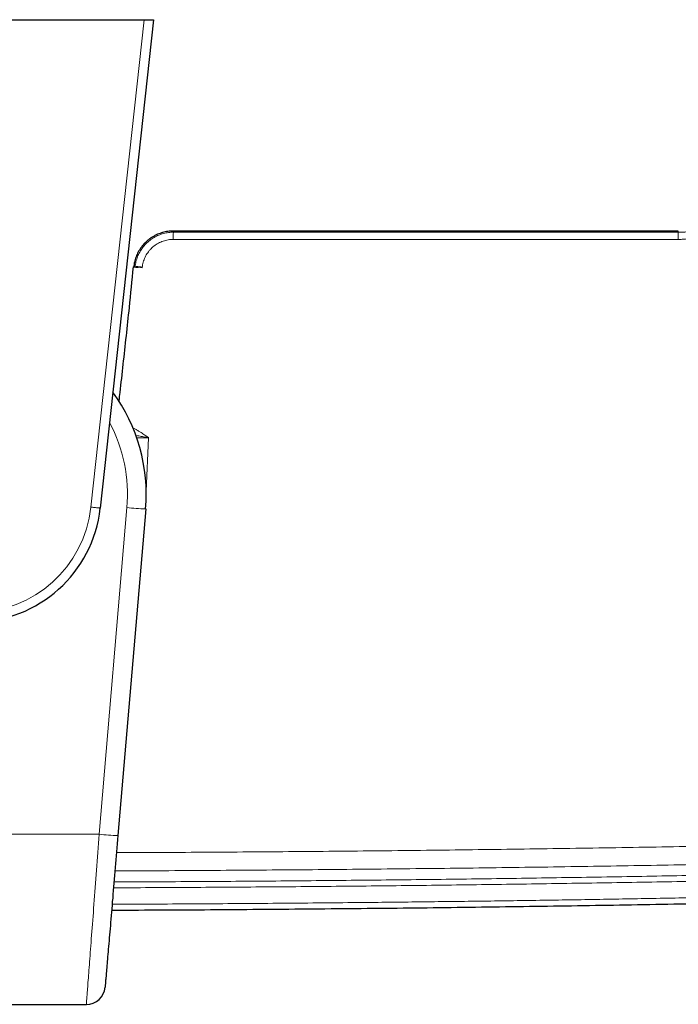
# Model space of a CAD drawing. Header units: millimetres. Extents: x 8 to 976, y 12 to 967.
# Tile 6 of 256: x 399 to 469, y 60 to 165. Entities that reach past the tile are written whole.
import ezdxf

# ---------------------------------------------------------------- set-up
doc = ezdxf.new("R2010")
doc.units = ezdxf.units.MM

msp = doc.modelspace()

# ---------------------------------------------------------------- linework, layer by layer
at = {"color": 7, "linetype": 'Continuous', "lineweight": 30}
for p, q in [((375.96, 165.07), (412.29, 165.07)), ((413.29, 165.07), (407.62, 113.08)), ((412.29, 165.07), (413.29, 165.07)), ((411.67, 138.72), (411.64, 138.72)), ((412.09, 138.67), (411.67, 138.72)), ((412.45, 113), (409.5, 78.22)), ((395.67, 60.26), (406.14, 60.26))]:
    msp.add_line(p, q, dxfattribs=at)
at = {"color": 252, "linetype": 'Continuous', "lineweight": 0}
for p, q in [((406.63, 113.19), (412.29, 165.07)), ((412.09, 138.71), (412.09, 138.67)), ((412.75, 120.58), (412.51, 114.89)), ((407.51, 78.36), (410.46, 113.14)), ((380.74, 78.36), (407.51, 78.36))]:
    msp.add_line(p, q, dxfattribs=at)
at = {"color": 252, "linetype": 'Continuous', "lineweight": 0, "flags": 128}
for points in [[(406.63, 113.19), (406.71, 113.18), (406.8, 113.17), (406.88, 113.16), (406.97, 113.15), (407.05, 113.14), (407.12, 113.14), (407.2, 113.13), (407.27, 113.12), (407.33, 113.11), (407.39, 113.11), (407.44, 113.1), (407.49, 113.1), (407.53, 113.09), (407.56, 113.09), (407.59, 113.09), (407.61, 113.08), (407.62, 113.08), (407.62, 113.08)], [(406.14, 60.26), (406.14, 60.27), (406.14, 60.28), (406.14, 60.3), (406.14, 60.34), (406.15, 60.39), (406.15, 60.45), (406.16, 60.52), (406.16, 60.61), (406.17, 60.71), (406.18, 60.82), (406.19, 60.94), (406.2, 61.08), (406.21, 61.23), (406.22, 61.38), (406.24, 61.56), (406.25, 61.74), (406.26, 61.93), (406.28, 62.14), (406.3, 62.36), (406.31, 62.59), (406.33, 62.83), (406.35, 63.08), (406.37, 63.34), (406.39, 63.61), (406.41, 63.89), (406.43, 64.18), (406.46, 64.49), (406.48, 64.8), (406.5, 65.12), (406.53, 65.45), (406.56, 65.79), (406.58, 66.14), (406.61, 66.5), (406.64, 66.86), (406.66, 67.23), (406.69, 67.62), (406.72, 68), (406.75, 68.4), (406.78, 68.8), (406.81, 69.21), (406.85, 69.63), (406.88, 70.05), (406.91, 70.48), (406.94, 70.91), (406.98, 71.35), (407.01, 71.8), (407.04, 72.25), (407.08, 72.7), (407.11, 73.16), (407.15, 73.62), (407.18, 74.08), (407.22, 74.55), (407.25, 75.02), (407.29, 75.49), (407.32, 75.97), (407.36, 76.44), (407.4, 76.92), (407.43, 77.4), (407.47, 77.88), (407.51, 78.36)]]:
    msp.add_lwpolyline(points, dxfattribs=at)
at = {"color": 7, "linetype": 'Continuous', "lineweight": 30, "flags": 128}
msp.add_lwpolyline([(409.5, 78.22), (409.46, 77.79), (409.43, 77.36), (409.39, 76.93), (409.35, 76.51), (409.32, 76.08), (409.28, 75.66), (409.25, 75.24), (409.21, 74.82), (409.18, 74.4), (409.14, 73.99), (409.11, 73.58), (409.07, 73.17), (409.04, 72.77), (409, 72.37), (408.97, 71.97), (408.94, 71.58), (408.9, 71.2), (408.87, 70.81), (408.84, 70.44), (408.81, 70.07), (408.78, 69.7), (408.75, 69.34), (408.72, 68.99), (408.69, 68.64), (408.66, 68.3), (408.63, 67.97), (408.6, 67.65), (408.57, 67.33), (408.55, 67.02), (408.52, 66.72), (408.5, 66.42), (408.47, 66.13), (408.45, 65.86), (408.43, 65.59), (408.4, 65.33), (408.38, 65.08), (408.36, 64.83), (408.34, 64.6), (408.32, 64.38), (408.31, 64.16), (408.29, 63.96), (408.27, 63.77), (408.26, 63.58), (408.24, 63.41), (408.23, 63.25), (408.22, 63.09), (408.2, 62.95), (408.19, 62.82), (408.18, 62.7), (408.17, 62.59), (408.16, 62.49), (408.16, 62.4), (408.15, 62.32), (408.14, 62.26), (408.14, 62.2), (408.14, 62.16), (408.13, 62.13), (408.13, 62.11), (408.13, 62.1), (408.13, 62.1)], dxfattribs=at)
at = {"color": 252, "linetype": 'Continuous', "lineweight": 0}
for centre, radius, start, end in [((548.81, 141.81), 133.42, 179.7254, 180.0513), ((506.91, 141.8), 37.81, 179.0313, 180.1813), ((394.12, 114.53), 16.39, 355.1491, 27.8711), ((394.12, 114.55), 12.58, 186.2249, 353.7751), ((414.52, 155.12), 42.18, 264.4712, 267.1859), ((411.57, 120.34), 42.17, 264.4711, 267.186)]:
    msp.add_arc(centre, radius, start, end, dxfattribs=at)
at = {"color": 7, "linetype": 'Continuous', "lineweight": 30}
for centre, radius, start, end in [((394.12, 114.55), 18.39, 355.1491, 36.1978), ((394.12, 114.55), 13.58, 186.2249, 353.7751), ((406.14, 62.26), 2, 270.0051, 355.1491)]:
    msp.add_arc(centre, radius, start, end, dxfattribs=at)
at = {"color": 252, "linetype": 'Continuous', "lineweight": 0}
for points, knots in [([(477.03, 149.61), (477.02, 149.46), (477.02, 149.17), (476.98, 148.73), (476.92, 148.3), (476.84, 147.86), (476.73, 147.43), (476.59, 147.01), (476.43, 146.59), (476.25, 146.18), (476.05, 145.79), (475.82, 145.4), (475.58, 145.03), (475.31, 144.68), (475.02, 144.33), (474.72, 144.01), (474.39, 143.7), (474.05, 143.41), (473.7, 143.15), (473.33, 142.9), (472.94, 142.67), (472.55, 142.47), (472.14, 142.28), (471.72, 142.12), (471.3, 141.99), (470.87, 141.88), (470.43, 141.79), (469.99, 141.73), (469.54, 141.69), (469.25, 141.68), (469.1, 141.68)], [0, 0, 0, 0, 0.03531, 0.070676, 0.106041, 0.141351, 0.177014, 0.21279, 0.248623, 0.284455, 0.320229, 0.355891, 0.391599, 0.42742, 0.463298, 0.499176, 0.534995, 0.570702, 0.60639, 0.642192, 0.678049, 0.713906, 0.749705, 0.785391, 0.821066, 0.856852, 0.892696, 0.92854, 0.964326, 1, 1, 1, 1]), ([(469.1, 142.44), (469.1, 142.44), (469.24, 142.44), (469.51, 142.45), (469.91, 142.48), (470.31, 142.54), (470.7, 142.62), (471.09, 142.72), (471.47, 142.84), (471.85, 142.98), (472.22, 143.15), (472.57, 143.33), (472.92, 143.54), (473.26, 143.76), (473.58, 144), (473.88, 144.26), (474.18, 144.54), (474.45, 144.84), (474.71, 145.14), (474.95, 145.47), (475.18, 145.8), (475.38, 146.15), (475.56, 146.5), (475.73, 146.87), (475.87, 147.25), (475.99, 147.63), (476.09, 148.02), (476.17, 148.41), (476.22, 148.81), (476.25, 149.2), (476.26, 149.47), (476.26, 149.6), (476.26, 149.6)], [0, 0, 0, 0, 0.000005, 0.035679, 0.071464, 0.107307, 0.143152, 0.178939, 0.214614, 0.250302, 0.286102, 0.321961, 0.357823, 0.393628, 0.429321, 0.465025, 0.500843, 0.53672, 0.572597, 0.608417, 0.644123, 0.679783, 0.715555, 0.751384, 0.787214, 0.822988, 0.858649, 0.893958, 0.929322, 0.964685, 0.999995, 1, 1, 1, 1]), ([(415.39, 142.58), (415.39, 142.58), (415.39, 142.57), (415.39, 142.55), (415.39, 142.51), (415.39, 142.47), (415.39, 142.45)], [0, 0, 0, 0, 0.221785, 0.48222, 0.741789, 1, 1, 1, 1]), ([(469.11, 142.57), (469.11, 142.57), (469.11, 142.56), (469.11, 142.54), (469.11, 142.5), (469.11, 142.46), (469.1, 142.44)], [0, 0, 0, 0, 0.221791, 0.482205, 0.741811, 1, 1, 1, 1]), ([(411.32, 138.77), (411.32, 138.77), (411.33, 138.86), (411.36, 139.04), (411.41, 139.31), (411.49, 139.58), (411.58, 139.84), (411.68, 140.09), (411.81, 140.34), (411.95, 140.58), (412.11, 140.8), (412.28, 141.02), (412.47, 141.22), (412.67, 141.41), (412.88, 141.59), (413.1, 141.75), (413.34, 141.9), (413.58, 142.03), (413.83, 142.14), (414.09, 142.24), (414.35, 142.32), (414.61, 142.38), (414.87, 142.42), (415.13, 142.44), (415.3, 142.45), (415.39, 142.45), (415.39, 142.45)], [0, 0, 0, 0, 0.00001, 0.04578, 0.091706, 0.137685, 0.18361, 0.229378, 0.275151, 0.32108, 0.367061, 0.412989, 0.458761, 0.504789, 0.550977, 0.597223, 0.643416, 0.689449, 0.734541, 0.77978, 0.825068, 0.870303, 0.915392, 0.957691, 0.99999, 1, 1, 1, 1]), ([(415.38, 141.69), (415.32, 141.69), (415.18, 141.69), (414.95, 141.66), (414.7, 141.62), (414.44, 141.55), (414.17, 141.46), (413.92, 141.35), (413.67, 141.22), (413.44, 141.06), (413.22, 140.89), (413.02, 140.7), (412.83, 140.49), (412.66, 140.27), (412.51, 140.03), (412.38, 139.78), (412.27, 139.52), (412.19, 139.26), (412.12, 138.98), (412.1, 138.8), (412.09, 138.71)], [0, 0, 0, 0, 0.042042, 0.084085, 0.140638, 0.197383, 0.254135, 0.310697, 0.368157, 0.425826, 0.483485, 0.54093, 0.598217, 0.655706, 0.713192, 0.770473, 0.827753, 0.885237, 0.942721, 1, 1, 1, 1]), ([(469.1, 141.68), (465.48, 141.68), (458.24, 141.68), (446.73, 141.69), (434.58, 141.69), (423.92, 141.69), (417.52, 141.69), (415.38, 141.69)], [0, 0, 0, 0, 0.202165, 0.40433, 0.642598, 0.880866, 1, 1, 1, 1]), ([(415.39, 142.45), (417.52, 142.45), (423.92, 142.45), (434.59, 142.45), (446.74, 142.45), (458.24, 142.44), (465.48, 142.44), (469.1, 142.44)], [0, 0, 0, 0, 0.119134, 0.357401, 0.59567, 0.797835, 1, 1, 1, 1]), ([(411.1, 121.61), (411.12, 121.61), (411.22, 121.56), (411.42, 121.45), (411.7, 121.29), (412.01, 121.09), (412.36, 120.86), (412.62, 120.68), (412.75, 120.58), (412.75, 120.58)], [0, 0, 0, 0, 0.019283, 0.182969, 0.34675, 0.510497, 0.752371, 0.994363, 1, 1, 1, 1]), ([(412.75, 120.58), (412.75, 120.58), (412.66, 120.6), (412.49, 120.63), (412.23, 120.67), (411.98, 120.72), (411.72, 120.76), (411.53, 120.8), (411.42, 120.82), (411.42, 120.82)], [0, 0, 0, 0, 0.009381, 0.196458, 0.383536, 0.572207, 0.760878, 0.981917, 1, 1, 1, 1]), ([(412.75, 120.58), (412.65, 120.58), (412.46, 120.58), (412.18, 120.58), (411.9, 120.58), (411.67, 120.58), (411.54, 120.58), (411.5, 120.58)], [0, 0, 0, 0, 0.2264337, 0.4531627, 0.6795966, 0.8916644, 1, 1, 1, 1]), ([(409.35, 76.41), (410.77, 76.42), (415.45, 76.43), (423.39, 76.48), (433.15, 76.56), (442.93, 76.66), (452.7, 76.79), (462.48, 76.93), (472.26, 77.1), (482.05, 77.3), (488.57, 77.44), (491.83, 77.52)], [0, 0, 0, 0, 0.051815, 0.170219, 0.288622, 0.407025, 0.52562, 0.644215, 0.76281, 0.881405, 1, 1, 1, 1]), ([(491.85, 75.57), (488.6, 75.5), (482.08, 75.35), (472.32, 75.16), (462.55, 74.99), (452.78, 74.84), (443.01, 74.72), (433.24, 74.62), (423.47, 74.54), (415.45, 74.49), (410.69, 74.47), (409.18, 74.47)], [0, 0, 0, 0, 0.118161, 0.236323, 0.354484, 0.472646, 0.590807, 0.708968, 0.827129, 0.945291, 1, 1, 1, 1]), ([(409.08, 73.29), (409.31, 73.29), (412.39, 73.3), (418.3, 73.33), (426.84, 73.39), (435.37, 73.47), (443.9, 73.56), (452.43, 73.68), (460.96, 73.81), (469.49, 73.96), (478.02, 74.12), (485.84, 74.29), (490.81, 74.41), (492.94, 74.46)], [0, 0, 0, 0, 0.008255, 0.109972, 0.21169, 0.313407, 0.415125, 0.516842, 0.61856, 0.720277, 0.821995, 0.923712, 1, 1, 1, 1]), ([(492.96, 73.84), (490.83, 73.79), (485.85, 73.67), (478.03, 73.5), (469.5, 73.33), (460.97, 73.19), (452.44, 73.06), (443.91, 72.94), (435.37, 72.85), (426.84, 72.77), (418.31, 72.71), (412.37, 72.68), (409.28, 72.67), (409.03, 72.67)], [0, 0, 0, 0, 0.076238, 0.177888, 0.279539, 0.38119, 0.482841, 0.584491, 0.686142, 0.787793, 0.889444, 0.991094, 1, 1, 1, 1]), ([(408.88, 70.92), (409.78, 70.92), (413.52, 70.93), (420.11, 70.97), (428.64, 71.03), (436.46, 71.11), (443.57, 71.19), (449.97, 71.27), (456.37, 71.36), (462.77, 71.47), (469.68, 71.59), (477.11, 71.73), (485.06, 71.9), (490.35, 72.02), (493, 72.09)], [0, 0, 0, 0, 0.032016, 0.133444, 0.234873, 0.336301, 0.412371, 0.488443, 0.564515, 0.640585, 0.716656, 0.811104, 0.905552, 1, 1, 1, 1])]:
    msp.add_open_spline(points, degree=3, knots=knots, dxfattribs=at)
at = {"color": 7, "linetype": 'Continuous', "lineweight": 30}
for points, knots in [([(415.39, 142.58), (415.29, 142.58), (415.1, 142.57), (414.81, 142.54), (414.53, 142.49), (414.25, 142.42), (413.98, 142.33), (413.7, 142.23), (413.42, 142.09), (413.14, 141.93), (412.87, 141.75), (412.62, 141.55), (412.39, 141.34), (412.18, 141.11), (411.99, 140.87), (411.82, 140.62), (411.66, 140.36), (411.53, 140.1), (411.42, 139.83), (411.33, 139.55), (411.26, 139.28), (411.21, 139.02), (411.19, 138.84), (411.18, 138.76)], [0, 0, 0, 0, 0.04682, 0.093327, 0.139503, 0.185317, 0.230726, 0.275687, 0.328984, 0.381501, 0.433185, 0.484, 0.534138, 0.584107, 0.63369, 0.682632, 0.730698, 0.777855, 0.824639, 0.870983, 0.916747, 0.961802, 1, 1, 1, 1]), ([(469.11, 142.57), (468.21, 142.57), (466.43, 142.57), (463.76, 142.57), (461.12, 142.57), (458.51, 142.57), (455.92, 142.57), (453.36, 142.57), (450.9, 142.57), (448.53, 142.57), (446.25, 142.57), (444, 142.57), (441.77, 142.58), (439.56, 142.58), (437.38, 142.58), (435.22, 142.58), (433.08, 142.58), (430.96, 142.58), (428.87, 142.58), (426.8, 142.58), (424.79, 142.58), (422.84, 142.58), (420.95, 142.58), (419.08, 142.58), (417.23, 142.58), (416, 142.58), (415.39, 142.58)], [0, 0, 0, 0, 0.050151, 0.0998, 0.148946, 0.19759, 0.245732, 0.293372, 0.34051, 0.383279, 0.425626, 0.467552, 0.509055, 0.550138, 0.590798, 0.631037, 0.670855, 0.710251, 0.749226, 0.787779, 0.825911, 0.861478, 0.89667, 0.931488, 0.965931, 1, 1, 1, 1]), ([(411.12, 138.77), (410.97, 137.32), (410.73, 134.87), (410.36, 131.41), (410.03, 128.4), (409.77, 126.1), (409.62, 124.8), (409.59, 124.51)], [0, 0, 0, 0, 0.30421, 0.5154408, 0.7266716, 0.9378998, 1, 1, 1, 1]), ([(411.12, 138.77), (411.22, 138.76), (411.39, 138.74), (411.57, 138.73), (411.64, 138.72)], [0, 0, 0, 0, 0.558962, 1, 1, 1, 1]), ([(412.09, 138.71), (412.06, 138.71), (412, 138.71), (411.92, 138.72), (411.82, 138.73), (411.72, 138.74), (411.61, 138.75), (411.51, 138.76), (411.45, 138.76), (411.43, 138.76), (411.42, 138.76)], [0, 0, 0, 0, 0.108673, 0.21742, 0.326006, 0.48918, 0.652549, 0.815442, 0.978003, 1, 1, 1, 1]), ([(408.83, 70.29), (408.92, 70.29), (410.73, 70.3), (414.24, 70.31), (419.36, 70.34), (424.48, 70.38), (429.6, 70.42), (434.73, 70.47), (439.84, 70.52), (444.96, 70.58), (450.08, 70.65), (455.2, 70.72), (460.31, 70.8), (465.43, 70.88), (470.55, 70.98), (475.68, 71.08), (480.8, 71.18), (485.91, 71.29), (489.99, 71.39), (492.36, 71.44), (493.02, 71.46)], [0, 0, 0, 0, 0.003508, 0.064313, 0.125132, 0.185957, 0.246782, 0.3076, 0.368405, 0.429191, 0.489956, 0.550731, 0.611527, 0.67234, 0.733163, 0.793989, 0.854812, 0.915624, 0.97642, 1, 1, 1, 1])]:
    msp.add_open_spline(points, degree=3, knots=knots, dxfattribs=at)

doc.saveas('drawing.dxf')
